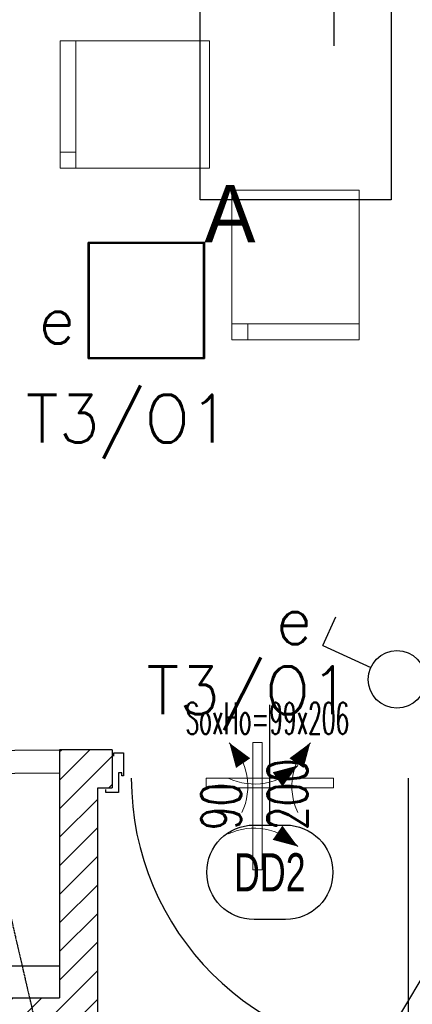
# Model space of a CAD drawing. Header units: millimetres. Extents: x 69081 to 158617, y -37521 to -9534.
# Tile 141 of 256: x 112698 to 112821, y -20190 to -19880. Entities that reach past the tile are written whole.
import ezdxf
from ezdxf.enums import TextEntityAlignment as Align

# ---------------------------------------------------------------- set-up
doc = ezdxf.new("R2010")
doc.units = ezdxf.units.MM
doc.linetypes.add('DO', pattern=[0.8, 0.6, -0.1, 0, -0.1])
for name, color, linetype in [('0_oświetlenie', 7, 'Continuous'), ('A-----SZ', 8, 'Continuous'), ('A-ARM', 8, 'Continuous'), ('A-OSI', 8, 'DO'), ('A-SCI', 7, 'Continuous'), ('AM DRZIW WEWN', 1, 'Continuous'), ('BA_drz', 7, 'Continuous'), ('BA_sym', 7, 'Continuous'), ('BA_WIC', 1, 'Continuous'), ('E_Oświetlenie - Numer obwodu', 1, 'Continuous'), ('E_Oświetlenie - Opis', 4, 'Continuous'), ('E_Łączniki - Symbol', 3, 'Continuous'), ('JS_SUFIT PODWIESZONY', 40, 'Continuous'), ('porta', 8, 'Continuous'), ('R-----OP', 1, 'Continuous'), ('R-----WY', 1, 'Continuous')]:
    doc.layers.add(name, color=color, linetype=linetype)
for name, color, linetype, lineweight in [('DRZWI', 3, 'Continuous', 20), ('urządzenia', 2, 'Continuous', 30), ('urządzenia - dodatek', 44, 'Continuous', 13)]:
    doc.layers.add(name, color=color, linetype=linetype, lineweight=lineweight)
doc.layers.get('R-----WY').off()
doc.styles.add('BIKTS', font='bikromsw.shx', dxfattribs={"width": 0.85})
doc.styles.add('ROMANS', font='romans.shx', dxfattribs={"height": 1})
doc.styles.add('SIMPLEX', font='simplex', dxfattribs={"width": 0.85})
doc.styles.add('TableTextStyle', font='txt')

# ---------------------------------------------------------------- blocks, each defined once
blk = doc.blocks.new('osie')
at = {"layer": 'A-OSI'}
blk.add_line((18204.75, -41242.2), (18790.79, -43780.63), dxfattribs=at)
blk = doc.blocks.new('KRATKA WENT')
at = {"layer": 'DRZWI'}
for points in [[(-12.72, 11.16, 0, 5.4, 0), (-8.38, 4.78, 5.4, 5.4, 0)], [(12.72, 11.16, 0, 5.4, 0), (8.38, 4.78, 5.4, 5.4, 0)]]:
    blk.add_lwpolyline(points, format="xyseb", dxfattribs=at)
blk.add_lwpolyline([(20, -3), (20, 0), (-20, 0), (-20, -3)], close=True, dxfattribs=at)
for centre, start, end in [((-26.01, -2.55), 334.6838, 45.9092), ((26.01, -2.55), 134.0908, 205.3162)]:
    blk.add_arc(centre, 19.09, start, end, dxfattribs=at)
blk = doc.blocks.new('dr1h901')
at = {"color": 0}
blk.add_line((-0.5, 0), (-0.5, 1.005), dxfattribs=at)
at = {"color": 1}
blk.add_line((0, 0.1689), (0, -0.2655), dxfattribs=at)
blk.add_arc((-0.5, 0), 1, 0, 90, dxfattribs=at)
blk = doc.blocks.new('symdrz')
blk.add_lwpolyline([(-10, -30, -1), (-10, 30), (10, 30, -1), (10, -30)], format="xyb", close=True)
at = {"style": 'BIKTS', "width": 0.8}
blk.add_attdef('SZERDRZ', text='', height=25, dxfattribs=at).set_placement((77.15, 8.8), align=Align.CENTER)
blk.add_attdef('SYMDRZ', text='', height=25, dxfattribs=at).set_placement((0, 0), align=Align.MIDDLE)
blk.add_attdef('WYSDRZ', text='', height=25, dxfattribs=at).set_placement((77.15, -9.49), align=Align.TOP_CENTER)
blk = doc.blocks.new('opis lamp')
at = {"layer": 'E_Oświetlenie - Numer obwodu', "style": 'SIMPLEX'}
blk.add_attdef('OBWÓD', text='', height=15, dxfattribs=at).set_placement((-9.46, -1.18), align=Align.CENTER)
at = {"layer": 'E_Oświetlenie - Opis', "style": 'SIMPLEX'}
blk.add_attdef('OPIS1', (55.72, 42.77), '', height=15, dxfattribs=at)
blk = doc.blocks.new('E_Łącznik jednobiegunowy')
at = {"layer": 'E_Łączniki - Symbol'}
for q in [(3.7, 17.27), (19.6, 28.22)]:
    blk.add_line((10.58, 32.33), q, dxfattribs=at)
blk.add_circle((-0.05, 9.04), 9.04, dxfattribs=at)
at = {"layer": 'E_Oświetlenie - Numer obwodu', "style": 'SIMPLEX'}
blk.add_attdef('OBWÓD', (13.86, 6.42), '', height=15, dxfattribs=at)
at = {"layer": 'E_Oświetlenie - Opis', "style": 'SIMPLEX'}
blk.add_attdef('OPIS1', (11.97, 35.59), '', height=15, dxfattribs=at)
blk.add_attdef('h. montażu', text='', height=15, dxfattribs=at).set_placement((1.49, 23.5), align=Align.RIGHT)

msp = doc.modelspace()

# ---------------------------------------------------------------- hatches: boundary and pattern name
at = {"layer": 'A-----SZ'}
h = msp.add_hatch(dxfattribs=at)
h.set_pattern_fill('ANSI31', color=256, scale=2)
h.set_pattern_definition([(45, (77432.36, 16085.3974), (-4.49012806, 4.49012806), [])])
h.paths.add_polyline_path([(113612.1415, -19261.5941), (113554.1415, -19261.5941), (113554.1415, -19421.5941), (113566.1415, -19421.5941), (113566.1415, -19273.5941), (113612.1415, -19273.5941)])
h.paths.add_polyline_path([(113821.1415, -19261.5941), (113711.1415, -19261.5941), (113711.1415, -19273.5941), (113821.1415, -19273.5941)])
h.paths.add_polyline_path([(113733.1415, -19421.5941), (113195.1415, -19421.5941), (113195.1415, -19436.5941), (113733.1415, -19436.5941)])
h.paths.add_polyline_path([(113558.6415, -19860.5747), (113546.6415, -19860.5736), (113546.6415, -19940.5941), (113486.6415, -19940.5941), (113486.6415, -19952.5941), (113558.6415, -19952.5941)], flags=17)
h.paths.add_polyline_path([(113821.1415, -20081.5941), (113486.6415, -20081.5941), (113486.6415, -19860.5681), (113471.6415, -19860.5668), (113471.6415, -20351.5941), (113486.6415, -20351.5941), (113486.6415, -20096.5941), (113821.1415, -20096.5941)])
h.paths.add_polyline_path([(113471.6415, -20181.5941), (113219.6415, -20181.5941), (113219.6415, -20203.5941), (113231.6415, -20203.5941), (113231.6415, -20193.5941), (113471.6415, -20193.5941)])
h.paths.add_polyline_path([(113471.6415, -20303.5941), (113371.6415, -20303.5941), (113371.6415, -20351.5941), (113383.6415, -20351.5941), (113383.6415, -20315.5941), (113471.6415, -20315.5941)])
h.paths.add_polyline_path([(113231.6415, -20313.5941), (113231.6415, -20302.5941), (113219.6415, -20302.5941), (113219.6415, -20351.5941), (113231.6415, -20351.5941)])
h.paths.add_polyline_path([(113031.1534, -19860.5269), (113016.1534, -19860.5255), (113016.2519, -20109.5941), (112955.2009, -20109.5941), (112955.2009, -20121.5941), (113016.2566, -20121.5941), (113016.2566, -20256.5941), (113031.3102, -20256.5941)])
h.paths.add_polyline_path([(112856.2009, -20109.5941), (112841.2009, -20109.5941), (112841.2009, -19860.5097), (112826.2009, -19860.5097), (112826.2009, -20120.3598), (112826.2009, -20121.5941), (112856.2009, -20121.5941)])
h.paths.add_polyline_path([(112722.6415, -20121.5941), (112727.2009, -20121.5941), (112727.2009, -20109.5941), (112710.6415, -20109.5941), (112710.6415, -20187.5941), (112612.6415, -20187.5941), (112612.6415, -20156.5941), (112612.6415, -20075.5941), (112600.6415, -20075.5941), (112600.6415, -20087.5941), (112600.6415, -20187.5941), (112410.6415, -20187.5941), (112410.6415, -20199.5941), (112445.6415, -20199.5941), (112445.6415, -20289.5941), (112410.6415, -20289.5941), (112410.6415, -19911.9298), (112395.6415, -19915.3929), (112395.6415, -20360.5941), (112410.6415, -20360.5941), (112410.6415, -20301.5941), (112445.6415, -20301.5941), (112445.6415, -20351.5941), (112457.6415, -20351.5941), (112457.6415, -20199.5941), (112600.6415, -20199.5941), (112600.6415, -20204.5941), (112612.6415, -20204.5941), (112612.6415, -20199.5941), (112722.6415, -20199.5941)])
h.paths.add_polyline_path([(112722.6415, -20298.5941), (112710.6415, -20298.5941), (112710.6415, -20303.5941), (112722.6415, -20303.5941)], flags=17)
h.paths.add_polyline_path([(112612.6415, -20303.5941), (112600.6415, -20303.5941), (112600.6415, -20351.5941), (112612.6415, -20351.5941)], flags=17)
h.paths.add_polyline_path([(112501.6415, -20075.5941), (112410.6415, -20075.5941), (112410.6415, -20087.5941), (112501.6415, -20087.5941)], flags=17)
h.paths.add_polyline_path([(113621.1415, -19860.5941), (113633.1415, -19860.5941), (113633.1415, -19860.5814), (113621.1415, -19860.5803)], flags=17)
h.paths.add_polyline_path([(113761.1415, -19860.5941), (113773.1415, -19860.5941), (113761.1415, -19860.593)], flags=17)
h.paths.add_polyline_path([(113773.1415, -19890.5941), (113773.1415, -19902.5941), (113821.1415, -19902.5941), (113821.1415, -19890.5941)], flags=17)
h.paths.add_polyline_path([(113016.2566, -20256.5941), (113016.2566, -20271.5941), (113016.4304, -20271.5941), (113016.4304, -20351.5941), (113031.3478, -20351.5941), (113031.3102, -20256.5941)])
h.paths.add_polyline_path([(112286.6415, -20375.5941), (112286.6415, -20360.5941), (112230.0579, -20360.5941), (112140.8553, -19974.2149), (112126.2397, -19977.5892), (112218.1264, -20375.5941)])
h.paths.add_polyline_path([(112389.6415, -20360.5941), (112389.6415, -20375.5941), (112445.6415, -20375.5941), (112445.6415, -20360.5941)])

# ---------------------------------------------------------------- linework, layer by layer
at = {"layer": '0_oświetlenie'}
for points in [[(112719.6578, -19986.6194, 0), (112719.6578, -19950.1194, 0)], [(112719.6578, -19950.1194, 0), (112719.6578, -19986.6194, 0)], [(112719.6578, -19950.1194, 0), (112756.1578, -19950.1194, 0)], [(112756.1578, -19950.1194, 0), (112719.6578, -19950.1194, 0)], [(112719.6578, -19950.1194, 0), (112719.6578, -19986.6194, 0)], [(112756.1578, -19950.1194, 0), (112719.6578, -19950.1194, 0)], [(112719.6578, -19986.6194, 0), (112719.6578, -19950.1194, 0)], [(112719.6578, -19950.1194, 0), (112756.1578, -19950.1194, 0)], [(112719.9078, -19950.3694, 0), (112719.9078, -19986.3694, 0)], [(112755.9078, -19950.3694, 0), (112719.9078, -19950.3694, 0)], [(112719.9078, -19986.3694, 0), (112719.9078, -19950.3694, 0)], [(112719.9078, -19950.3694, 0), (112755.9078, -19950.3694, 0)], [(112755.9078, -19986.3694, 0), (112755.9078, -19950.3694, 0)], [(112755.9078, -19950.3694, 0), (112755.9078, -19986.3694, 0)], [(112756.1578, -19950.1194, 0), (112756.1578, -19986.6194, 0)], [(112756.1578, -19986.6194, 0), (112756.1578, -19950.1194, 0)], [(112756.1578, -19986.6194, 0), (112756.1578, -19950.1194, 0)], [(112756.1578, -19950.1194, 0), (112756.1578, -19986.6194, 0)], [(112756.1578, -19986.6194, 0), (112719.6578, -19986.6194, 0)], [(112719.6578, -19986.6194, 0), (112756.1578, -19986.6194, 0)], [(112719.6578, -19986.6194, 0), (112756.1578, -19986.6194, 0)], [(112756.1578, -19986.6194, 0), (112719.6578, -19986.6194, 0)], [(112719.9078, -19986.3694, 0), (112755.9078, -19986.3694, 0)], [(112755.9078, -19986.3694, 0), (112719.9078, -19986.3694, 0)]]:
    msp.add_polyline3d(points, dxfattribs=at)
at = {"layer": 'A-SCI', "color": 5}
for p, q in [((112710.6415, -20109.5941), (112710.6415, -20187.5941)), ((112727.2009, -20109.5941), (112710.6415, -20109.5941)), ((112727.2009, -20109.5941), (112727.2009, -20121.5941)), ((112612.6415, -20187.5941), (112710.6415, -20187.5941))]:
    msp.add_line(p, q, dxfattribs=at)
msp.add_lwpolyline([(112612.6415, -20199.5941), (112722.6415, -20199.5941), (112722.6415, -20121.5941), (112727.2009, -20121.5941)], dxfattribs=at)
at = {"layer": 'BA_WIC'}
msp.add_line((112796.7907, -19811.2102), (112796.7907, -19888.3625), dxfattribs=at)
at = {"layer": 'JS_SUFIT PODWIESZONY'}
msp.add_line((113000.7787, -19886.3136), (112722.6415, -20351.5941), dxfattribs=at)
at = {"layer": 'porta'}
msp.add_lwpolyline([(112727.7009, -20111.5941), (112727.7009, -20110.5941), (112730.7009, -20110.5941), (112730.7009, -20117.8441), (112730.2009, -20117.8441), (112730.2009, -20116.8441), (112729.2009, -20116.8441), (112729.2009, -20123.0941), (112725.2009, -20123.0941), (112725.2009, -20123.0941), (112725.2009, -20122.0941)], dxfattribs=at)
at = {"layer": 'urządzenia'}
for points in [[(112754.799, -19936.7442), (112754.799, -19876.7442), (112814.799, -19876.7442), (112814.799, -19936.7442)], [(112710.6415, -20109.5941), (112710.6415, -20177.5941), (112612.6415, -20177.5941), (112612.3753, -20110.3677)], [(112710.6415, -20116.8211), (112710.6415, -20177.5941), (112612.6415, -20177.5941), (112612.3753, -20117.5947)]]:
    msp.add_lwpolyline(points, close=True, dxfattribs=at)
at = {"layer": 'urządzenia - dodatek'}
for p, q in [((112715.799, -19926.7442), (112715.799, -19886.7442)), ((112715.799, -19921.7442), (112710.799, -19921.7442)), ((112764.799, -19975.7442), (112804.799, -19975.7442)), ((112769.799, -19975.7442), (112769.799, -19980.7442))]:
    msp.add_line(p, q, dxfattribs=at)
at = {"layer": 'urządzenia - dodatek', "flags": 128}
for points in [[(112757.799, -19926.7442), (112757.799, -19886.7442), (112710.799, -19886.7442), (112710.799, -19926.7442)], [(112764.799, -19933.7442), (112804.799, -19933.7442), (112804.799, -19980.7442), (112764.799, -19980.7442)]]:
    msp.add_lwpolyline(points, close=True, dxfattribs=at)

# ---------------------------------------------------------------- block references
at = {"layer": '0_oświetlenie'}
ref = msp.add_blockref('opis lamp', (112710.0679, -19985.04, 1), dxfattribs=at)
ref.add_attrib('OBWÓD', 'T3/O1', dxfattribs={"layer": 'E_Oświetlenie - Numer obwodu', "height": 15, "style": 'SIMPLEX'}).set_placement((112732.2241, -20013.008, 1), align=Align.CENTER)
ref.add_attrib('OPIS1', 'e', (112704.0139, -19981.9597, 1), dxfattribs={"layer": 'E_Oświetlenie - Opis', "height": 15, "style": 'SIMPLEX'})
ref = msp.add_blockref('E_Łącznik jednobiegunowy', (112825.6688, -20087.4545, 1), dxfattribs=dict(at, rotation=90.0000000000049))
ref.add_attrib('OPIS1', 'e', dxfattribs={"layer": 'E_Oświetlenie - Opis', "height": 15, "style": 'SIMPLEX'}).set_placement((112790.0822, -20076.3793, 1), align=Align.RIGHT)
ref.add_attrib('OBWÓD', 'T3/O1', dxfattribs={"layer": 'E_Oświetlenie - Numer obwodu', "height": 15, "style": 'SIMPLEX'}).set_placement((112802.1981, -20098.4395, 1), align=Align.RIGHT)
at = {"layer": 'A-ARM', "xscale": -1}
msp.add_blockref('KRATKA WENT', (112776.7009, -20118.5941), dxfattribs=at)
msp.add_blockref('KRATKA WENT', (112776.7009, -20118.5941), dxfattribs=at)
at = {"layer": 'A-SCI', "color": 4}
msp.add_blockref('osie', (94084.5456, 22838.835), dxfattribs=at)
at = {"layer": 'AM DRZIW WEWN'}
ref = msp.add_blockref('symdrz', (112776.7009, -20148.1401), dxfattribs=dict(at, xscale=0.4950000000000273, yscale=0.4950000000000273, zscale=0.4950000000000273))
ref.add_attrib('Symdrz', 'DD2', dxfattribs={"layer": 'BA_sym', "height": 12, "style": 'BIKTS', "width": 0.7}).set_placement((112776.7009, -20148.1401), align=Align.MIDDLE_CENTER)
at = {"layer": 'BA_drz', "xscale": -87, "yscale": -87, "zscale": -87}
msp.add_blockref('dr1h901', (112776.7009, -20118.5941), dxfattribs=at)
at = {"layer": 'R-----WY', "xscale": -1, "rotation": 270}
msp.add_blockref('KRATKA WENT', (112774.3434, -20127.3138), dxfattribs=at)

# ---------------------------------------------------------------- texts
at = {"layer": '0_oświetlenie', "style": 'TableTextStyle'}
msp.add_text('A', height=18, dxfattribs=at).set_placement((112756.1578, -19950.1201))
at = {"layer": 'R-----OP', "insert": (112750.1903, -20104.7259), "char_height": 10, "width": 237.48282, "attachment_point": 7, "style": 'ROMANS'}
msp.add_mtext('\\pxql;{\\W0.5;SoxHo=99x206}', dxfattribs=at)
at = {"layer": 'R-----OP', "insert": (112788.5178, -19792.0811), "char_height": 12.5, "width": 342.829506, "attachment_point": 9, "rotation": 90, "style": 'ROMANS'}
msp.add_mtext('\\pxql;{\\W0.7;90\\P200}', dxfattribs=at)

doc.saveas('drawing.dxf')
